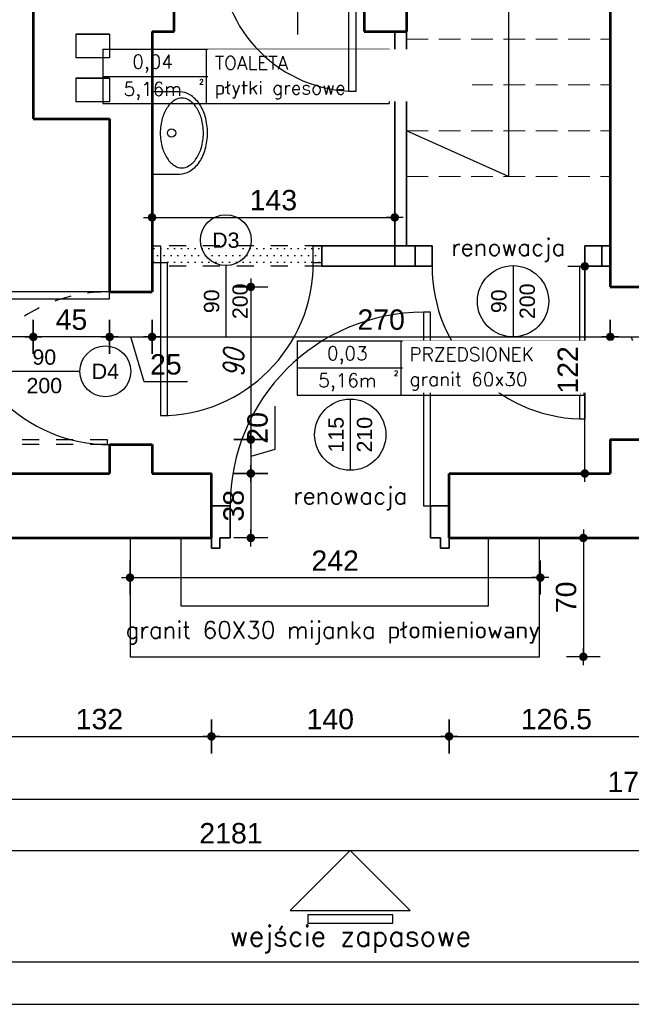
# Model space of a CAD drawing. Header units: millimetres. Extents: x 11979 to 23691, y 12825 to 41978.
# Tile 231 of 256: x 20894 to 21255, y 37506 to 38086. Entities that reach past the tile are written whole.
import ezdxf
from ezdxf.enums import TextEntityAlignment as Align

# ---------------------------------------------------------------- set-up
doc = ezdxf.new("R2010")
doc.units = ezdxf.units.MM
for name, pattern in [('4002', [2, 1, -1]), ('901', [0]), ('DASHED', [19.05, 12.7, -6.35])]:
    doc.linetypes.add(name, pattern=pattern)
for name, color, linetype in [('-LI-WIDOK', 2, 'Continuous'), ('-RAMKA', 2, 'Continuous'), ('-WYMIAR', 8, 'Continuous'), ('_drzwi łuk', 1, 'Continuous'), ('_PROJEKTOWANE', 5, 'Continuous'), ('drzwi łuk', 1, 'Continuous'), ('PROJEKTOWANE', 5, 'Continuous')]:
    doc.layers.add(name, color=color, linetype=linetype)
for name, color, linetype, lineweight in [('-ŚCIANY DZIAŁOWE', 3, 'Continuous', 35), ('-ŚCIANY NOŚNE', 4, 'Continuous', 53), ('CIENKA', 1, '901', 18), ('CIENKA - OPISY', 2, 'Continuous', 25)]:
    doc.layers.add(name, color=color, linetype=linetype, lineweight=lineweight)
doc.layers.add('DO USU', color=7, linetype='Continuous', true_color=0x969696)
doc.layers.add('ISTN. BUD', color=253, linetype='Continuous', true_color=0x828282)
doc.styles.add('ARIAL', font='arial.ttf', dxfattribs={"height": 0.5})
doc.styles.add('DYBY-KURSYWA-0-8-K', font='ROMANS.SHX', dxfattribs={"width": 0.8, "oblique": 15})
doc.styles.add('SIMPLEX', font='simplex')
doc.styles.get("Standard").update_dxf_attribs({"font": 'arial.ttf'})
doc.dimstyles.new('CZA-KROPKA-50', dxfattribs={"dimtxt": 12, "dimasz": 1, "dimexe": 2, "dimexo": 25, "dimgap": 4, "dimtad": 1, "dimdec": 1, "dimrnd": 0.5, "dimzin": 9, "dimdsep": 46, "dimtxsty": 'Standard', "dimblk": 'CZA-KROPKA', "dimblk1": 'CZA-KROPKA', "dimblk2": 'CZA-KROPKA', "dimsah": 1, "dimcen": -20, "dimse1": 1, "dimse2": 1, "dimclrd": 8, "dimclre": 8, "dimclrt": 9, "dimadec": 0, "dimazin": 0, "dimtfac": 1, "dimtdec": 1, "dimtmove": 1, "dimatfit": 3, "dimldrblk": 'CZA-KROPKA', "dimfxl": 1, "dimtolj": 1, "dimtzin": 9, "dimarcsym": 0})
doc.dimstyles.new('PROJ. CZA-KROPKA-50', dxfattribs={"dimtxt": 12, "dimasz": 1, "dimexe": 2, "dimexo": 25, "dimgap": 4, "dimtad": 1, "dimdec": 1, "dimrnd": 0.5, "dimzin": 9, "dimdsep": 46, "dimtxsty": 'DYBY-KURSYWA-0-8-K', "dimblk1": 'CZA-KROPKA', "dimblk2": 'CZA-KROPKA', "dimsah": 1, "dimcen": -20, "dimse1": 1, "dimse2": 1, "dimclrd": 170, "dimclre": 170, "dimclrt": 170, "dimadec": 0, "dimazin": 0, "dimtfac": 1, "dimtdec": 1, "dimtix": 1, "dimtmove": 1, "dimatfit": 3, "dimldrblk": 'CZA-KROPKA', "dimfxl": 0, "dimfxlon": 1, "dimtvp": 8, "dimtolj": 1, "dimtzin": 1, "dimlwd": -1, "dimlwe": -1, "dimarcsym": 0})

# ---------------------------------------------------------------- blocks, each defined once
blk = doc.blocks.new('CZA-KROPKA')
at = {"layer": '-WYMIAR', "linetype": 'ByBlock'}
for p, q in [((0, 10), (0, -10)), ((5, 0), (-5, 0))]:
    blk.add_line(p, q, dxfattribs=at)
at = {"layer": '-WYMIAR', "linetype": 'ByBlock', "const_width": 2.5}
blk.add_lwpolyline([(-1.25, 0, 1), (1.25, 0, 1)], format="xyb", close=True, dxfattribs=at)
blk = doc.blocks.new('*D1305')
at = {"layer": '-LI-WIDOK', "color": 8, "lineweight": -2}
for p, q in [((20948.27, 37899.15), (20971.27, 37899.15)), ((20967.68, 37872.77), (20959.77, 37899.15)), ((20993.17, 37872.77), (20967.68, 37872.77))]:
    blk.add_line(p, q, dxfattribs=at)
at = {"layer": 'Defpoints', "color": 0}
for p in [(20947.27, 37928.65), (20972.27, 37928.65), (20972.27, 37899.15)]:
    blk.add_point(p, dxfattribs=at)
at = {"layer": '-LI-WIDOK', "color": 8, "lineweight": -2, "rotation": 180}
blk.add_blockref('CZA-KROPKA', (20947.27, 37899.15), dxfattribs=at)
at = {"layer": '-LI-WIDOK', "color": 8, "lineweight": -2}
blk.add_blockref('CZA-KROPKA', (20972.27, 37899.15), dxfattribs=at)
at = {"layer": '-LI-WIDOK', "color": 9, "insert": (20980.42, 37882.9), "char_height": 12, "attachment_point": 5}
blk.add_mtext('\\A1;25', dxfattribs=at)
blk = doc.blocks.new('*D1306')
at = {"layer": '-LI-WIDOK', "color": 8, "lineweight": -2}
blk.add_line((20973.27, 37899.16), (21241.27, 37899.16), dxfattribs=at)
at = {"layer": 'Defpoints', "color": 0}
for p in [(20972.27, 37928.66), (21242.27, 37928.76), (21242.27, 37899.16)]:
    blk.add_point(p, dxfattribs=at)
at = {"layer": '-LI-WIDOK', "color": 8, "lineweight": -2, "rotation": 180}
blk.add_blockref('CZA-KROPKA', (20972.27, 37899.16), dxfattribs=at)
at = {"layer": '-LI-WIDOK', "color": 8, "lineweight": -2}
blk.add_blockref('CZA-KROPKA', (21242.27, 37899.16), dxfattribs=at)
at = {"layer": '-LI-WIDOK', "color": 9, "insert": (21107.27, 37909.28), "char_height": 12, "attachment_point": 5}
blk.add_mtext('\\A1;270', dxfattribs=at)
blk = doc.blocks.new('*D1307')
at = {"layer": '-LI-WIDOK', "color": 8, "lineweight": -2}
for p, q in [((21243.27, 37899.15), (21266.27, 37899.15)), ((21262.68, 37872.77), (21254.77, 37899.15)), ((21288.17, 37872.77), (21262.68, 37872.77))]:
    blk.add_line(p, q, dxfattribs=at)
at = {"layer": 'Defpoints', "color": 0}
for p in [(21242.27, 37928.76), (21267.27, 37928.76), (21267.27, 37899.15)]:
    blk.add_point(p, dxfattribs=at)
at = {"layer": '-LI-WIDOK', "color": 8, "lineweight": -2, "rotation": 180}
blk.add_blockref('CZA-KROPKA', (21242.27, 37899.15), dxfattribs=at)
at = {"layer": '-LI-WIDOK', "color": 8, "lineweight": -2}
blk.add_blockref('CZA-KROPKA', (21267.27, 37899.15), dxfattribs=at)
at = {"layer": '-LI-WIDOK', "color": 9, "insert": (21275.42, 37882.9), "char_height": 12, "attachment_point": 5}
blk.add_mtext('\\A1;25', dxfattribs=at)
blk = doc.blocks.new('*D1313')
at = {"layer": 'Defpoints', "color": 0}
for p in [(20972.27, 37928.65), (20972.27, 37838.66), (21030.47, 37838.66)]:
    blk.add_point(p, dxfattribs=at)
at = {"layer": 'PROJEKTOWANE', "color": 170}
blk.add_line((21030.47, 37927.65), (21030.47, 37839.66), dxfattribs=at)
for p, rotation in [((21030.47, 37928.65), 90), ((21030.47, 37838.66), 270)]:
    blk.add_blockref('CZA-KROPKA', p, dxfattribs=dict(at, rotation=rotation))
at = {"layer": 'PROJEKTOWANE', "color": 170, "insert": (21020.41, 37883.65), "char_height": 12, "attachment_point": 5, "rotation": 90, "style": 'DYBY-KURSYWA-0-8-K'}
blk.add_mtext('\\A1;90', dxfattribs=at)
blk = doc.blocks.new('*D1314')
at = {"layer": '-LI-WIDOK', "color": 8, "lineweight": -2}
for p, q in [((21044.59, 37858.24), (21044.59, 37832.89)), ((21030.47, 37837.66), (21030.47, 37819.65)), ((21044.59, 37832.89), (21030.47, 37828.65))]:
    blk.add_line(p, q, dxfattribs=at)
at = {"layer": 'Defpoints', "color": 0}
for p in [(20972.27, 37838.66), (20972.27, 37818.65), (21030.47, 37818.65)]:
    blk.add_point(p, dxfattribs=at)
at = {"layer": '-LI-WIDOK', "color": 8, "lineweight": -2}
for p, rotation in [((21030.47, 37838.66), 90), ((21030.47, 37818.65), 270)]:
    blk.add_blockref('CZA-KROPKA', p, dxfattribs=dict(at, rotation=rotation))
at = {"layer": '-LI-WIDOK', "color": 9, "insert": (21034.47, 37845.57), "char_height": 12, "attachment_point": 5, "rotation": 90}
blk.add_mtext('\\A1;20', dxfattribs=at)
blk = doc.blocks.new('*D1315')
at = {"layer": '-LI-WIDOK', "color": 8, "lineweight": -2}
blk.add_line((21030.47, 37817.65), (21030.47, 37781.65), dxfattribs=at)
at = {"layer": 'Defpoints', "color": 0}
for p in [(20972.27, 37818.65), (20941.27, 37780.65), (21030.47, 37780.65)]:
    blk.add_point(p, dxfattribs=at)
at = {"layer": '-LI-WIDOK', "color": 8, "lineweight": -2}
for p, rotation in [((21030.47, 37818.65), 90), ((21030.47, 37780.65), 270)]:
    blk.add_blockref('CZA-KROPKA', p, dxfattribs=dict(at, rotation=rotation))
at = {"layer": '-LI-WIDOK', "color": 9, "insert": (21020.33, 37799.65), "char_height": 12, "attachment_point": 5, "rotation": 90}
blk.add_mtext('\\A1;38', dxfattribs=at)
blk = doc.blocks.new('*D1434')
at = {"layer": '-LI-WIDOK', "color": 8, "lineweight": -2}
blk.add_line((22263.24, 39201.65), (22263.24, 37781.65), dxfattribs=at)
at = {"layer": 'Defpoints', "color": 0}
for p in [(20999.74, 39202.65), (22109.27, 37780.65), (22263.24, 37780.65)]:
    blk.add_point(p, dxfattribs=at)
at = {"layer": '-LI-WIDOK', "color": 8, "lineweight": -2}
for p, rotation in [((22263.24, 39202.65), 90), ((22263.24, 37780.65), 270)]:
    blk.add_blockref('CZA-KROPKA', p, dxfattribs=dict(at, rotation=rotation))
at = {"layer": '-LI-WIDOK', "color": 9, "insert": (22253.21, 38491.65), "char_height": 12, "attachment_point": 5, "rotation": 90}
blk.add_mtext('\\A1;1422', dxfattribs=at)
blk = doc.blocks.new('*D1455')
at = {"layer": '-LI-WIDOK', "color": 8, "lineweight": -2}
blk.add_line((20410.27, 37626.68), (22108.27, 37626.68), dxfattribs=at)
at = {"layer": 'Defpoints', "color": 0}
for p in [(20409.27, 38054.69), (22109.27, 37730.69), (22109.27, 37626.68)]:
    blk.add_point(p, dxfattribs=at)
at = {"layer": '-LI-WIDOK', "color": 8, "lineweight": -2, "rotation": 180}
blk.add_blockref('CZA-KROPKA', (20409.27, 37626.68), dxfattribs=at)
at = {"layer": '-LI-WIDOK', "color": 8, "lineweight": -2}
blk.add_blockref('CZA-KROPKA', (22109.27, 37626.68), dxfattribs=at)
at = {"layer": '-LI-WIDOK', "color": 9, "insert": (21259.27, 37636.81), "char_height": 12, "attachment_point": 5}
blk.add_mtext('\\A1;1700', dxfattribs=at)
blk = doc.blocks.new('*D1456')
at = {"layer": '-LI-WIDOK', "color": 8, "lineweight": -2}
blk.add_line((19929.27, 37596.42), (22108.27, 37596.42), dxfattribs=at)
at = {"layer": 'Defpoints', "color": 0}
for p in [(19928.27, 38054.69), (22109.27, 37730.69), (22109.27, 37596.42)]:
    blk.add_point(p, dxfattribs=at)
at = {"layer": '-LI-WIDOK', "color": 8, "lineweight": -2, "rotation": 180}
blk.add_blockref('CZA-KROPKA', (19928.27, 37596.42), dxfattribs=at)
at = {"layer": '-LI-WIDOK', "color": 8, "lineweight": -2}
blk.add_blockref('CZA-KROPKA', (22109.27, 37596.42), dxfattribs=at)
at = {"layer": '-LI-WIDOK', "color": 9, "insert": (21018.77, 37606.55), "char_height": 12, "attachment_point": 5}
blk.add_mtext('\\A1;2181', dxfattribs=at)
blk = doc.blocks.new('*D1457')
at = {"layer": '-LI-WIDOK', "color": 8, "lineweight": -2}
blk.add_line((20901.27, 37899.15), (20448.27, 37899.15), dxfattribs=at)
at = {"layer": 'Defpoints', "color": 0}
for p in [(20447.27, 38027.65), (20447.27, 37899.15), (20902.27, 37899.15)]:
    blk.add_point(p, dxfattribs=at)
at = {"layer": '-LI-WIDOK', "color": 8, "lineweight": -2, "rotation": 180}
blk.add_blockref('CZA-KROPKA', (20447.27, 37899.15), dxfattribs=at)
at = {"layer": '-LI-WIDOK', "color": 8, "lineweight": -2}
blk.add_blockref('CZA-KROPKA', (20902.27, 37899.15), dxfattribs=at)
at = {"layer": '-LI-WIDOK', "color": 9, "insert": (20674.77, 37909.25), "char_height": 12, "attachment_point": 5}
blk.add_mtext('\\A1;455', dxfattribs=at)
blk = doc.blocks.new('*D1458')
at = {"layer": '-LI-WIDOK', "color": 8, "lineweight": -2}
blk.add_line((20946.27, 37899.15), (20903.27, 37899.15), dxfattribs=at)
at = {"layer": 'Defpoints', "color": 0}
for p in [(20902.27, 38027.65), (20947.27, 38027.65), (20902.27, 37899.15)]:
    blk.add_point(p, dxfattribs=at)
at = {"layer": '-LI-WIDOK', "color": 8, "lineweight": -2, "rotation": 180}
blk.add_blockref('CZA-KROPKA', (20902.27, 37899.15), dxfattribs=at)
at = {"layer": '-LI-WIDOK', "color": 8, "lineweight": -2}
blk.add_blockref('CZA-KROPKA', (20947.27, 37899.15), dxfattribs=at)
at = {"layer": '-LI-WIDOK', "color": 9, "insert": (20924.77, 37909.25), "char_height": 12, "attachment_point": 5}
blk.add_mtext('\\A1;45', dxfattribs=at)
blk = doc.blocks.new('*D1470')
at = {"layer": 'Defpoints', "color": 0}
for p in [(21227.27, 37940.77), (21242.27, 37940.77), (21242.27, 37818.65)]:
    blk.add_point(p, dxfattribs=at)
at = {"layer": 'PROJEKTOWANE', "color": 8, "lineweight": -2}
blk.add_line((21227.27, 37819.65), (21227.27, 37939.77), dxfattribs=at)
for p, rotation in [((21227.27, 37940.77), 90), ((21227.27, 37818.65), 270)]:
    blk.add_blockref('CZA-KROPKA', p, dxfattribs=dict(at, rotation=rotation))
at = {"layer": 'PROJEKTOWANE', "color": 9, "insert": (21217.25, 37879.71), "char_height": 12, "attachment_point": 5, "rotation": 90, "bg_fill": 3, "box_fill_scale": 1.1, "bg_fill_color": 257, "bg_fill_transparency": 0}
blk.add_mtext('\\A1;122', dxfattribs=at)
blk = doc.blocks.new('*D1471')
at = {"layer": 'Defpoints', "color": 0}
for p in [(21115.27, 37969.57), (21115.27, 37940.76), (20972.27, 37928.65)]:
    blk.add_point(p, dxfattribs=at)
at = {"layer": 'PROJEKTOWANE', "color": 8, "lineweight": -2}
blk.add_line((20973.27, 37969.57), (21114.27, 37969.57), dxfattribs=at)
at = {"layer": 'PROJEKTOWANE', "color": 8, "lineweight": -2, "rotation": 180}
blk.add_blockref('CZA-KROPKA', (20972.27, 37969.57), dxfattribs=at)
at = {"layer": 'PROJEKTOWANE', "color": 8, "lineweight": -2}
blk.add_blockref('CZA-KROPKA', (21115.27, 37969.57), dxfattribs=at)
at = {"layer": 'PROJEKTOWANE', "color": 9, "insert": (21043.77, 37979.7), "char_height": 12, "attachment_point": 5, "bg_fill": 3, "box_fill_scale": 1.1, "bg_fill_color": 257, "bg_fill_transparency": 0}
blk.add_mtext('\\A1;143', dxfattribs=at)
blk = doc.blocks.new('*D1408')
at = {"layer": '_PROJEKTOWANE', "color": 8, "lineweight": -2}
blk.add_line((21226.41, 37779.65), (21226.41, 37711.65), dxfattribs=at)
at = {"layer": 'Defpoints', "color": 0}
for p in [(21200.55, 37780.65), (21200.55, 37710.65), (21226.41, 37710.65)]:
    blk.add_point(p, dxfattribs=at)
at = {"layer": '_PROJEKTOWANE', "color": 8, "lineweight": -2}
for p, rotation in [((21226.41, 37780.65), 90), ((21226.41, 37710.65), 270)]:
    blk.add_blockref('CZA-KROPKA', p, dxfattribs=dict(at, rotation=rotation))
at = {"layer": '_PROJEKTOWANE', "color": 9, "insert": (21216.28, 37745.65), "char_height": 12, "attachment_point": 5, "rotation": 90}
blk.add_mtext('\\A1;70', dxfattribs=at)
blk = doc.blocks.new('rfterfa')
at = {"layer": 'PROJEKTOWANE'}
for p, q in [((13868.74, 23896.51), (13868.74, 23880.18)), ((13917.14, 23896.51), (13868.74, 23896.51)), ((13917.14, 23880.18), (13917.14, 23896.51))]:
    blk.add_line(p, q, dxfattribs=at)
blk.add_lwpolyline([(13913.51, 23878.97, 0.138474), (13912.38, 23882.95, 0.107069), (13908.02, 23887.51, 0.080452), (13901.58, 23890.49, 0.068264), (13892.94, 23891.67, 0.068264), (13884.29, 23890.49, 0.080452), (13877.86, 23887.51, 0.107069), (13873.49, 23882.95, 0.138474), (13872.37, 23878.97, 0.138474), (13873.49, 23874.98, 0.107069), (13877.86, 23870.43, 0.080452), (13884.29, 23867.45, 0.068264), (13892.94, 23866.26, 0.068264), (13901.58, 23867.45, 0.080452), (13908.02, 23870.43, 0.107069), (13912.38, 23874.98, 0.138474)], format="xyb", close=True, dxfattribs=at)
blk.add_lwpolyline([(13868.74, 23880.18, 0.138474), (13870.4, 23874.3, 0.107069), (13875.83, 23868.63, 0.080452), (13883.32, 23865.16, 0.068264), (13892.94, 23863.84, 0.068264), (13902.56, 23865.16, 0.080452), (13910.05, 23868.63, 0.107069), (13915.48, 23874.3, 0.138474), (13917.14, 23880.18, 0.138474)], format="xyb", dxfattribs=at)
blk.add_circle((13892.94, 23885.02), 2.42, dxfattribs=at)
blk = doc.blocks.new('RAMAMAMA')
at = {"layer": '-RAMKA', "color": 2}
blk.add_line((11539.16, 25681.74), (14889.16, 25681.74), dxfattribs=at)
at = {"layer": '-RAMKA', "color": 8}
blk.add_line((11414.16, 25656.74), (14914.16, 25656.74), dxfattribs=at)
blk = doc.blocks.new('*D1667')
at = {"layer": '_PROJEKTOWANE', "color": 8, "lineweight": -2}
blk.add_line((20876.27, 37663.7), (21006.27, 37663.7), dxfattribs=at)
at = {"layer": 'Defpoints', "color": 0}
for p in [(20875.27, 37780.65), (21007.27, 37780.65), (21007.27, 37663.7)]:
    blk.add_point(p, dxfattribs=at)
at = {"layer": '_PROJEKTOWANE', "color": 8, "lineweight": -2, "rotation": 180}
blk.add_blockref('CZA-KROPKA', (20875.27, 37663.7), dxfattribs=at)
at = {"layer": '_PROJEKTOWANE', "color": 8, "lineweight": -2}
blk.add_blockref('CZA-KROPKA', (21007.27, 37663.7), dxfattribs=at)
at = {"layer": '_PROJEKTOWANE', "color": 9, "insert": (20941.27, 37673.83), "char_height": 12, "attachment_point": 5}
blk.add_mtext('\\A1;132', dxfattribs=at)
blk = doc.blocks.new('*D1668')
at = {"layer": '_PROJEKTOWANE', "color": 8, "lineweight": -2}
blk.add_line((21008.27, 37663.7), (21146.27, 37663.7), dxfattribs=at)
at = {"layer": 'Defpoints', "color": 0}
for p in [(21007.27, 37780.65), (21147.27, 37780.65), (21147.27, 37663.7)]:
    blk.add_point(p, dxfattribs=at)
at = {"layer": '_PROJEKTOWANE', "color": 8, "lineweight": -2, "rotation": 180}
blk.add_blockref('CZA-KROPKA', (21007.27, 37663.7), dxfattribs=at)
at = {"layer": '_PROJEKTOWANE', "color": 8, "lineweight": -2}
blk.add_blockref('CZA-KROPKA', (21147.27, 37663.7), dxfattribs=at)
at = {"layer": '_PROJEKTOWANE', "color": 9, "insert": (21077.27, 37673.83), "char_height": 12, "attachment_point": 5}
blk.add_mtext('\\A1;140', dxfattribs=at)
blk = doc.blocks.new('*D1669')
at = {"layer": '_PROJEKTOWANE', "color": 8, "lineweight": -2}
blk.add_line((21148.27, 37663.7), (21272.77, 37663.7), dxfattribs=at)
at = {"layer": 'Defpoints', "color": 0}
for p in [(21147.27, 37780.65), (21273.77, 37780.65), (21273.77, 37663.7)]:
    blk.add_point(p, dxfattribs=at)
at = {"layer": '_PROJEKTOWANE', "color": 8, "lineweight": -2, "rotation": 180}
blk.add_blockref('CZA-KROPKA', (21147.27, 37663.7), dxfattribs=at)
at = {"layer": '_PROJEKTOWANE', "color": 8, "lineweight": -2}
blk.add_blockref('CZA-KROPKA', (21273.77, 37663.7), dxfattribs=at)
at = {"layer": '_PROJEKTOWANE', "color": 9, "insert": (21210.52, 37673.83), "char_height": 12, "attachment_point": 5}
blk.add_mtext('\\A1;126.5', dxfattribs=at)

msp = doc.modelspace()

# ---------------------------------------------------------------- linework, layer by layer
at = {"layer": '-LI-WIDOK'}
for p, q in [((20927.27, 38077.65), (20947.27, 38077.65)), ((20947.27, 38077.65), (20927.27, 38077.65)), ((20927.27, 38077.65), (20927.27, 38063.65)), ((20947.27, 38077.65), (20947.27, 38063.65)), ((20947.27, 38063.65), (20927.27, 38063.65)), ((20927.27, 38051.65), (20947.27, 38051.65)), ((20947.27, 38051.65), (20927.27, 38051.65)), ((20927.27, 38051.65), (20927.27, 38037.65)), ((20947.27, 38051.65), (20947.27, 38037.65)), ((20947.27, 38037.65), (20927.27, 38037.65)), ((21224.27, 37850.77), (21224.27, 37940.77)), ((21224.27, 37940.77), (21227.27, 37940.77)), ((21227.27, 37940.77), (21227.27, 37860.77)), ((21227.27, 37940.77), (21227.27, 37850.77)), ((21136.27, 37913.65), (21132.27, 37913.65)), ((21132.27, 37913.65), (21132.27, 37799.65)), ((21136.27, 37799.65), (21136.27, 37913.58)), ((21227.27, 37850.77), (21224.27, 37850.77)), ((21132.27, 37799.65), (21136.27, 37799.65))]:
    msp.add_line(p, q, dxfattribs=at)
for points in [[(20959.27, 37780.65), (20959.27, 37710.65), (21200.55, 37710.65), (21200.55, 37780.65)], [(20989.27, 37780.65), (20989.27, 37740.65), (21170.55, 37740.65), (21170.55, 37780.65)]]:
    msp.add_lwpolyline(points, dxfattribs=at)
for points in [[(21089.06, 37596.47), (21053.7, 37561.11), (21124.41, 37561.11), (21124.41, 37561.11)], [(21064.06, 37553.61), (21114.06, 37553.61), (21114.06, 37558.61), (21064.06, 37558.61)]]:
    msp.add_lwpolyline(points, close=True, dxfattribs=at)
at = {"layer": '-ŚCIANY DZIAŁOWE'}
for p, q in [((21115.27, 38079.15), (21115.27, 37940.76)), ((21122.27, 38079.15), (21122.27, 37952.77)), ((21072.27, 37952.77), (21137.26, 37952.77)), ((21127.26, 37940.76), (21127.26, 37952.77)), ((21137.26, 37940.76), (21137.26, 37952.77)), ((21227.27, 37952.77), (21242.27, 37952.77)), ((21227.27, 37940.77), (21227.27, 37952.77)), ((21237.27, 37940.77), (21237.27, 37952.77)), ((21072.27, 37940.76), (21137.26, 37940.76)), ((21227.27, 37940.77), (21242.27, 37940.77)), ((21018.27, 37799.65), (21007.27, 37799.65)), ((21018.27, 37780.65), (21018.27, 37799.65)), ((21136.27, 37780.65), (21136.27, 37799.65)), ((21136.27, 37799.65), (21147.27, 37799.65)), ((21007.27, 37780.65), (21007.27, 37774.65)), ((21012.27, 37774.65), (21012.27, 37780.65)), ((21012.27, 37780.65), (21018.27, 37780.65)), ((21142.27, 37780.65), (21136.27, 37780.65)), ((21142.27, 37774.65), (21142.27, 37780.65)), ((21147.27, 37780.65), (21147.27, 37774.65)), ((21007.27, 37774.65), (21012.27, 37774.65)), ((21147.27, 37774.65), (21142.27, 37774.65))]:
    msp.add_line(p, q, dxfattribs=at)
at = {"layer": '-ŚCIANY NOŚNE'}
for p, q in [((21242.27, 38206.65), (21242.27, 37928.76)), ((20985.27, 38079.15), (20985.27, 38186.65)), ((21097.27, 38186.65), (21097.27, 38079.15)), ((21122.27, 38186.65), (21122.27, 38079.15)), ((20902.27, 38179.65), (20902.27, 38027.65)), ((20972.27, 38079.15), (20972.27, 37925.66)), ((20972.27, 38079.15), (20985.27, 38079.15)), ((21097.27, 38079.15), (21122.27, 38079.15)), ((20902.27, 38027.65), (20947.27, 38027.65)), ((20947.27, 38027.65), (20947.27, 37925.66)), ((20947.27, 37925.66), (20972.27, 37925.66)), ((21242.27, 37928.76), (21267.27, 37928.76)), ((21242.27, 37838.76), (21242.27, 37818.65)), ((21242.27, 37838.76), (21267.27, 37838.76)), ((20947.27, 37835.66), (20947.27, 37818.65)), ((20947.27, 37835.66), (20972.27, 37835.66)), ((20972.27, 37835.66), (20972.27, 37818.65)), ((20875.27, 37818.65), (20947.27, 37818.65)), ((20972.27, 37818.65), (21007.27, 37818.65)), ((21007.27, 37780.65), (21007.27, 37818.65)), ((21147.27, 37818.65), (21242.27, 37818.65)), ((21147.27, 37780.65), (21147.27, 37818.65)), ((20875.27, 37780.65), (21007.27, 37780.65)), ((21147.27, 37780.65), (21273.77, 37780.65))]:
    msp.add_line(p, q, dxfattribs=at)
at = {"layer": '_drzwi łuk'}
for centre, radius, start, end in [((21227.27, 37940.77), 90.01, 180.00234, 268.08841), ((21132.27, 37799.65), 114, 90, 180)]:
    msp.add_arc(centre, radius, start, end, dxfattribs=at)
at = {"layer": 'CIENKA', "linetype": 'DASHED'}
for p, q in [((21122.27, 38074.65), (21242.27, 38074.65)), ((21122.27, 38047.65), (21242.27, 38047.65)), ((21122.27, 38020.65), (21242.27, 38020.65)), ((21122.27, 37993.65), (21242.27, 37993.65))]:
    msp.add_line(p, q, dxfattribs=at)
at = {"layer": 'CIENKA - OPISY'}
for p, q in [((21182.27, 38128.65), (21182.27, 37993.65)), ((21182.27, 37993.65), (21122.27, 38020.65))]:
    msp.add_line(p, q, dxfattribs=at)
at = {"layer": 'DO USU', "linetype": '4002', "ltscale": 10}
for p, q in [((20855.77, 37838.65), (20945.77, 37838.65)), ((20945.77, 37838.65), (20945.77, 37835.65)), ((20945.77, 37835.65), (20855.77, 37835.65)), ((20945.77, 37835.65), (20865.77, 37835.65))]:
    msp.add_line(p, q, dxfattribs=at)
msp.add_arc((20945.79, 37835.64), 90.03, 90.97141, 178.08249, dxfattribs=at)
at = {"layer": 'drzwi łuk', "ltscale": 0.5}
for p, q in [((20943.17, 38068.68), (21112.01, 38068.68)), ((20943.17, 38068.68), (20943.17, 38036.68)), ((21004.23, 38068.68), (21004.23, 38036.68)), ((21112.01, 38068.68), (21112.01, 38036.68)), ((20943.17, 38052.68), (21112.01, 38052.68)), ((20943.17, 38036.68), (21112.01, 38036.68)), ((21057.85, 37896.89), (21057.85, 37864.89)), ((21118.92, 37896.89), (21118.92, 37864.89))]:
    msp.add_line(p, q, dxfattribs=at)
at = {"layer": 'PROJEKTOWANE'}
for p, q in [((21057.95, 38119.32), (21057.95, 38077.32)), ((21184.97, 37941.16), (21184.97, 37899.16)), ((20929.76, 37878.85), (20887.76, 37878.85)), ((21089.06, 37862.53), (21089.06, 37820.53))]:
    msp.add_line(p, q, dxfattribs=at)
msp.add_lwpolyline([(20947.27, 37921.66), (20947.27, 37925.66), (20857.27, 37925.66), (20857.27, 37921.66)], close=True, dxfattribs=at)
for centre, radius in [((21184.97, 37920.16), 21), ((20944.76, 37878.85), 15), ((21089.06, 37841.53), 21)]:
    msp.add_circle(centre, radius, dxfattribs=at)
msp.add_arc((20947.27, 37925.66), 90, 180, 270, dxfattribs=at)

# ---------------------------------------------------------------- block references
at = {"rotation": 90}
msp.add_blockref('rfterfa', (44868.78, 24126.42), dxfattribs=at)

# ---------------------------------------------------------------- texts
at = {"layer": '-LI-WIDOK', "style": 'SIMPLEX'}
for s, height, p in [('0,04', 8, (20972.63, 38061.32)), ('5,16m', 8, (20972.63, 38045.32)), ('2', 3, (21001.39, 38049.52)), ('0,03', 8, (21087.31, 37889.53)), ('2', 3, (21116.07, 37877.73)), ('5,16m', 8, (21087.31, 37873.53)), ('wejście zapasowe', 12, (21089.06, 37546.11))]:
    msp.add_text(s, height=height, dxfattribs=at).set_placement(p, align=Align.MIDDLE_CENTER)
at = {"layer": 'PROJEKTOWANE'}
for s, height, style, p in [('renowacja', 10, 'SIMPLEX', (21182.15, 37952.02)), ('90', 9, 'ARIAL', (20908.76, 37887.25)), ('D4', 9, 'ARIAL', (20944.76, 37878.85)), ('200', 9, 'ARIAL', (20908.76, 37870.46)), ('renowacja', 10, 'SIMPLEX', (21089.06, 37805.53)), ('granit 60X30 mijanka płomieniowany', 10, 'SIMPLEX', (21078.84, 37726.42))]:
    msp.add_text(s, height=height, dxfattribs=dict(at, style=style)).set_placement(p, align=Align.MIDDLE_CENTER)
at = {"layer": 'PROJEKTOWANE', "style": 'ARIAL'}
for s, p in [('90', (21176.57, 37920.16)), ('200', (21193.35, 37920.16)), ('115', (21080.66, 37841.53)), ('210', (21097.44, 37841.53))]:
    msp.add_text(s, height=9, rotation=90, dxfattribs=at).set_placement(p, align=Align.MIDDLE_CENTER)

# ---------------------------------------------------------------- dimensions: what is measured, and where the dimension line sits
at = {"layer": '-LI-WIDOK'}
for base, p1, p2, picture, middle in [((22263.24, 37780.65), (20999.74, 39202.65), (22109.27, 37780.65), '*D1434', (22253.21, 38491.65)), ((21030.47, 37818.65), (20972.27, 37838.66), (20972.27, 37818.65), '*D1314', (21034.47, 37836.89)), ((21030.47, 37780.65), (20972.27, 37818.65), (20941.27, 37780.65), '*D1315', (21020.33, 37799.65))]:
    dim = msp.add_linear_dim(base=base, p1=p1, p2=p2, angle=90, dimstyle='CZA-KROPKA-50', override={"dimfxl": 0, "dimfxlon": 1}, dxfattribs=at)
    dim.commit()
    dim.dimension.update_dxf_attribs({"geometry": picture, "text_midpoint": middle})
for base, p1, p2, picture, middle in [((22109.27, 37596.42), (19928.27, 38054.69), (22109.27, 37730.69), '*D1456', (21018.77, 37606.55)), ((22109.27, 37626.68), (20409.27, 38054.69), (22109.27, 37730.69), '*D1455', (21259.27, 37636.81)), ((20447.27, 37899.15), (20902.27, 37899.15), (20447.27, 38027.65), '*D1457', (20674.77, 37909.25)), ((20902.27, 37899.15), (20947.27, 38027.65), (20902.27, 38027.65), '*D1458', (20924.77, 37909.25)), ((20972.27, 37899.15), (20947.27, 37928.65), (20972.27, 37928.65), '*D1305', (20971.68, 37882.9)), ((21242.27, 37899.16), (20972.27, 37928.66), (21242.27, 37928.76), '*D1306', (21107.27, 37909.28)), ((21267.27, 37899.15), (21242.27, 37928.76), (21267.27, 37928.76), '*D1307', (21266.68, 37882.9))]:
    dim = msp.add_linear_dim(base=base, p1=p1, p2=p2, dimstyle='CZA-KROPKA-50', override={"dimfxl": 0, "dimfxlon": 1}, dxfattribs=at)
    dim.commit()
    dim.dimension.update_dxf_attribs({"geometry": picture, "text_midpoint": middle})
at = {"layer": '_PROJEKTOWANE'}
dim = msp.add_linear_dim(base=(21226.41, 37710.65), p1=(21200.55, 37780.65), p2=(21200.55, 37710.65), angle=90, dimstyle='CZA-KROPKA-50', override={"dimblk": 'CZA-KROPKA', "dimblk1": 'CZA-KROPKA', "dimblk2": 'CZA-KROPKA'}, dxfattribs=at)
dim.commit()
dim.dimension.update_dxf_attribs({"geometry": '*D1408', "text_midpoint": (21216.28, 37745.65)})
for base, p1, p2, picture, middle in [((21007.27, 37663.7), (20875.27, 37780.65), (21007.27, 37780.65), '*D1667', (20941.27, 37673.83)), ((21147.27, 37663.7), (21007.27, 37780.65), (21147.27, 37780.65), '*D1668', (21077.27, 37673.83)), ((21273.77, 37663.7), (21147.27, 37780.65), (21273.77, 37780.65), '*D1669', (21210.52, 37673.83))]:
    dim = msp.add_linear_dim(base=base, p1=p1, p2=p2, dimstyle='CZA-KROPKA-50', dxfattribs=at)
    dim.commit()
    dim.dimension.update_dxf_attribs({"geometry": picture, "text_midpoint": middle})
msp.add_linear_dim(base=(21201.05, 37757.29), p1=(20959.27, 37710.65), p2=(21201.05, 37710.65), dimstyle='CZA-KROPKA-50', override={"dimblk": 'CZA-KROPKA', "dimblk1": 'CZA-KROPKA', "dimblk2": 'CZA-KROPKA'}, dxfattribs=at).render()
at = {"layer": 'PROJEKTOWANE'}
dim = msp.add_linear_dim(base=(21030.47, 37838.66), p1=(20972.27, 37928.65), p2=(20972.27, 37838.66), angle=90, dimstyle='PROJ. CZA-KROPKA-50', override={"dimblk1": 'CZA-KROPKA', "dimblk2": 'CZA-KROPKA'}, dxfattribs=at)
dim.commit()
dim.dimension.update_dxf_attribs({"geometry": '*D1313', "text_midpoint": (21020.41, 37883.65)})

# ---------------------------------------------------------------- next in the draw order: texts
at = {"layer": '-LI-WIDOK', "insert": (21009.23, 38060.68), "char_height": 8, "width": 147.6436, "attachment_point": 4, "style": 'SIMPLEX', "bg_fill": 2}
msp.add_mtext('TOALETA', dxfattribs=at)
at = {"layer": 'PROJEKTOWANE', "insert": (21009.23, 38044.68), "char_height": 8, "width": 147.6436, "attachment_point": 4, "style": 'SIMPLEX', "bg_fill": 2}
msp.add_mtext('płytki gresowe', dxfattribs=at)

# ---------------------------------------------------------------- next in the draw order: dimensions: what is measured, and where the dimension line sits
at = {"layer": 'PROJEKTOWANE'}
dim = msp.add_linear_dim(base=(21115.27, 37969.57), p1=(20972.27, 37928.65), p2=(21115.27, 37940.76), dimstyle='CZA-KROPKA-50', override={"dimfxl": 0, "dimfxlon": 1, "dimtfill": 1}, dxfattribs=at)
dim.commit()
dim.dimension.update_dxf_attribs({"geometry": '*D1471', "text_midpoint": (21043.77, 37979.7)})
dim = msp.add_linear_dim(base=(21227.27, 37940.77), p1=(21242.27, 37818.65), p2=(21242.27, 37940.77), angle=90, dimstyle='CZA-KROPKA-50', override={"dimfxl": 0, "dimfxlon": 1, "dimtfill": 1}, dxfattribs=at)
dim.commit()
dim.dimension.update_dxf_attribs({"geometry": '*D1470', "text_midpoint": (21217.25, 37879.71)})

# ---------------------------------------------------------------- next in the draw order: hatches: boundary and pattern name
at = {"layer": 'ISTN. BUD'}
h = msp.add_hatch(dxfattribs=at)
h.set_pattern_fill('DOTS', color=256, scale=2.55)
h.set_pattern_definition([(0, (8112.473, 14221.135), (2.0240625, 4.048125), [0, -4.048125])])
h.paths.add_polyline_path([(20972.27, 37940.76), (20972.27, 37952.77), (21072.27, 37952.77), (21072.27, 37940.76)])

# ---------------------------------------------------------------- next in the draw order: linework, layer by layer
at = {"layer": '-ŚCIANY DZIAŁOWE'}
for p, q in [((21072.27, 37952.77), (21072.27, 37940.76)), ((21137.26, 37952.77), (21122.27, 37952.77)), ((21137.26, 37940.76), (21115.27, 37940.76))]:
    msp.add_line(p, q, dxfattribs=at)
at = {"layer": 'DO USU', "linetype": '4002', "ltscale": 10}
for p, q in [((21072.27, 37952.77), (20972.27, 37952.77)), ((21072.27, 37940.76), (20972.27, 37940.76))]:
    msp.add_line(p, q, dxfattribs=at)
at = {"layer": 'drzwi łuk', "ltscale": 0.5}
for p, q in [((21057.85, 37896.89), (21226.69, 37896.89)), ((21226.69, 37896.89), (21226.69, 37864.89)), ((21057.85, 37880.89), (21226.69, 37880.89)), ((21057.85, 37864.89), (21226.69, 37864.89))]:
    msp.add_line(p, q, dxfattribs=at)
at = {"layer": 'PROJEKTOWANE'}
msp.add_line((21015.73, 37941.16), (21015.73, 37899.16), dxfattribs=at)
for points in [[(21088.27, 38123.88), (21092.27, 38123.88), (21092.27, 38043.88), (21088.27, 38043.88)], [(20972.27, 37952.77), (20977.27, 37952.77), (20977.27, 37942.77), (20972.27, 37942.77)], [(21067.27, 37952.77), (21072.27, 37952.77), (21072.27, 37942.77), (21067.27, 37942.77)], [(20981.27, 37942.77), (20977.27, 37942.77), (20977.27, 37852.77), (20981.27, 37852.77)]]:
    msp.add_lwpolyline(points, close=True, dxfattribs=at)
msp.add_circle((21015.73, 37956.16), 15, dxfattribs=at)
for centre, radius, start, end in [((21092.27, 38123.88), 80, 180, 270), ((20977.27, 37942.77), 90, 270, 0)]:
    msp.add_arc(centre, radius, start, end, dxfattribs=at)

# ---------------------------------------------------------------- next in the draw order: texts
at = {"layer": 'PROJEKTOWANE', "style": 'ARIAL'}
msp.add_text('D3', height=9, dxfattribs=at).set_placement((21015.73, 37956.16), align=Align.MIDDLE_CENTER)
for s, p in [('90', (21007.33, 37920.16)), ('200', (21024.12, 37920.16))]:
    msp.add_text(s, height=9, rotation=90, dxfattribs=at).set_placement(p, align=Align.MIDDLE_CENTER)

# ---------------------------------------------------------------- next in the draw order: texts
at = {"layer": '-LI-WIDOK', "insert": (21123.92, 37888.89), "char_height": 8, "width": 147.6436, "attachment_point": 4, "style": 'SIMPLEX', "bg_fill": 2}
msp.add_mtext('PRZEDSIONEK', dxfattribs=at)
at = {"layer": 'PROJEKTOWANE', "insert": (21123.92, 37872.89), "char_height": 8, "width": 147.6436, "attachment_point": 4, "style": 'SIMPLEX', "bg_fill": 2}
msp.add_mtext('granit 60x30', dxfattribs=at)

# ---------------------------------------------------------------- next in the draw order: block references
at = {"layer": '_PROJEKTOWANE'}
msp.add_blockref('RAMAMAMA', (8123.22, 11849.06), dxfattribs=at)

doc.saveas('drawing.dxf')
